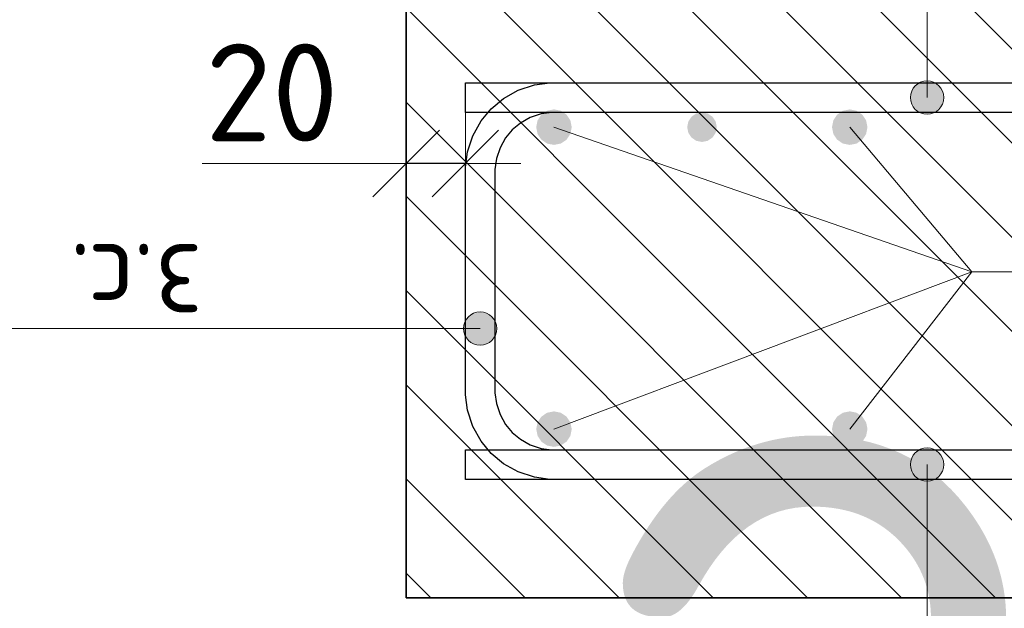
# Model space of a CAD drawing. Header units: metres. Extents: x -38 to 107, y -15 to 21.
# Tile 168 of 254: x 72.037 to 72.37, y 7.338 to 7.537. Entities that reach past the tile are written whole.
import ezdxf

# ---------------------------------------------------------------- set-up
doc = ezdxf.new("R2010")
doc.units = ezdxf.units.M
doc.header["$PDMODE"] = 65
for name, color, linetype, lineweight in [('XR$3$Арм. стержнями верхней зоны', 180, 'Continuous', 35), ('XR$3$Арм. стержнями нижней зоны', 180, 'Continuous', 35), ('XR$3$Арм.стержн. Арматура края', 96, 'Continuous', 35), ('XR$3$Арм.стержн. Доп. арматура', 180, 'Continuous', 35), ('XR$3$Размерная линия_ общее', 7, 'Continuous', 13), ('XR$4$Арм. стержнями верхней зоны', 180, 'Continuous', 35), ('XR$4$Арм. стержнями нижней зоны', 180, 'Continuous', 35), ('XR$4$Арм.стержн. Арматура края', 96, 'Continuous', 35), ('XR$4$Арм.стержн. Доп. арматура', 180, 'Continuous', 35), ('XR$4$Размерная линия_ общее', 7, 'Continuous', 13), ('XR$5$Текст_ примечание', 7, 'Continuous', 13), ('XR$6$Арм. стержнями верхней зоны', 180, 'Continuous', 35), ('XR$6$Арм. стержнями нижней зоны', 180, 'Continuous', 35), ('XR$6$Арм.стержн. Арматура края', 96, 'Continuous', 35), ('XR$6$Арм.стержн. Доп. арматура', 180, 'Continuous', 35), ('XR$6$Размерная линия_ общее', 7, 'Continuous', 13)]:
    doc.layers.add(name, color=color, linetype=linetype, lineweight=lineweight)
doc.styles.add('ISOCPEUR', font='txt')
doc.dimstyles.new('DIMSTYLE_11', dxfattribs={"dimtxt": 0.033, "dimasz": 0.0375, "dimexe": 0, "dimexo": 0, "dimgap": 0.0165, "dimtad": 2, "dimdec": 0, "dimlfac": 1000, "dimrnd": 1, "dimzin": 12, "dimdsep": 46, "dimtxsty": 'ISOCPEUR', "dimblk1": 'ALL_ML_STRICH', "dimblk2": 'ALL_ML_STRICH', "dimsah": 1, "dimcen": 0, "dimclrd": 7, "dimclre": 256, "dimclrt": 7, "dimadec": 0, "dimazin": 0, "dimtfac": 1, "dimtdec": 0, "dimtix": 1, "dimtmove": 2, "dimatfit": 3, "dimfxl": 0, "dimtvp": 1.2, "dimtzin": 0, "dimlwd": 0, "dimlwe": -3, "dimarcsym": 0})
pattern_1 = [(135, (0, 0), (-0.031819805, -0.031819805), [0.4, -0.05, 0, -0.05]), (135, (-0.01591, -0.01591), (-0.031819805, -0.031819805), [0.8, -0.1, 0.1, -0.1])]

# ---------------------------------------------------------------- blocks, each defined once
blk = doc.blocks.new('ALL_ML_STRICH')
at = {"color": 0, "linetype": 'ByBlock', "lineweight": -2}
for p, q in [((0, -0.5), (0, 0.5)), ((-0.3, -0.3), (0.3, 0.3)), ((-1, 0), (0.5, 0))]:
    blk.add_line(p, q, dxfattribs=at)
blk = doc.blocks.new('*D139')
at = {"layer": 'DEFPOINTS', "color": 7, "linetype": 'Continuous', "lineweight": 13, "transparency": 33554687}
for p in [(72.1875, 7.48857), (72.1875, 7.45358), (72.1675, 7.44858)]:
    blk.add_point(p, dxfattribs=at)
at = {"layer": 'XR$3$Размерная линия_ общее', "color": 253, "linetype": 'Continuous', "lineweight": -2, "true_color": 0xa0a0a0, "transparency": 33554687}
for p, q in [((72.1675, 7.46858), (72.1675, 7.48857)), ((72.1875, 7.47358), (72.1875, 7.48857))]:
    blk.add_line(p, q, dxfattribs=at)
at = {"layer": 'XR$3$Размерная линия_ общее', "color": 7, "linetype": 'Continuous', "lineweight": -2, "transparency": 33554687}
blk.add_line((72.1875, 7.48857), (72.1675, 7.48857), dxfattribs=at)
at = {"layer": 'XR$3$Размерная линия_ общее', "color": 7, "linetype": 'Continuous', "lineweight": 13, "transparency": 33554687, "xscale": 0.0375, "yscale": 0.0375, "zscale": 0.0375}
for p, rotation in [((72.1675, 7.48857), 180), ((72.1875, 7.48857), 360)]:
    blk.add_blockref('ALL_ML_STRICH', p, dxfattribs=dict(at, rotation=rotation))
at = {"layer": 'XR$3$Размерная линия_ общее', "color": 7, "linetype": 'Continuous', "lineweight": 13, "transparency": 33554687, "insert": (72.12208, 7.51257), "char_height": 0.033, "width": 0.066, "attachment_point": 5, "style": 'ISOCPEUR'}
blk.add_mtext('\\A1;{20}', dxfattribs=at)
at = {"layer": 'XR$3$Размерная линия_ общее', "color": 7, "linetype": 'Continuous', "lineweight": 13, "transparency": 33554687, "insert": (72.09879, 7.43451), "char_height": 0.027, "width": 0.00135, "attachment_point": 1, "rotation": 180, "line_spacing_factor": 0.60241, "style": 'ISOCPEUR'}
blk.add_mtext('з.с.', dxfattribs=at)
blk = doc.blocks.new('*D372')
at = {"layer": 'DEFPOINTS', "color": 7, "linetype": 'Continuous', "lineweight": 13, "transparency": 33554687}
for p in [(72.1875, 7.48857), (72.1875, 7.45358), (72.1675, 7.44858)]:
    blk.add_point(p, dxfattribs=at)
at = {"layer": 'XR$4$Размерная линия_ общее', "color": 253, "linetype": 'Continuous', "lineweight": -2, "true_color": 0xa0a0a0, "transparency": 33554687}
for p, q in [((72.1675, 7.46858), (72.1675, 7.48857)), ((72.1875, 7.47358), (72.1875, 7.48857))]:
    blk.add_line(p, q, dxfattribs=at)
at = {"layer": 'XR$4$Размерная линия_ общее', "color": 7, "linetype": 'Continuous', "lineweight": -2, "transparency": 33554687}
blk.add_line((72.1875, 7.48857), (72.1675, 7.48857), dxfattribs=at)
at = {"layer": 'XR$4$Размерная линия_ общее', "color": 7, "linetype": 'Continuous', "lineweight": 13, "transparency": 33554687, "xscale": 0.0375, "yscale": 0.0375, "zscale": 0.0375}
for p, rotation in [((72.1675, 7.48857), 180), ((72.1875, 7.48857), 360)]:
    blk.add_blockref('ALL_ML_STRICH', p, dxfattribs=dict(at, rotation=rotation))
at = {"layer": 'XR$4$Размерная линия_ общее', "color": 7, "linetype": 'Continuous', "lineweight": 13, "transparency": 33554687, "insert": (72.12208, 7.51257), "char_height": 0.033, "width": 0.066, "attachment_point": 5, "style": 'ISOCPEUR'}
blk.add_mtext('\\A1;{20}', dxfattribs=at)
at = {"layer": 'XR$4$Размерная линия_ общее', "color": 7, "linetype": 'Continuous', "lineweight": 13, "transparency": 33554687, "insert": (72.09879, 7.43451), "char_height": 0.027, "width": 0.00135, "attachment_point": 1, "rotation": 180, "line_spacing_factor": 0.60241, "style": 'ISOCPEUR'}
blk.add_mtext('з.с.', dxfattribs=at)
blk = doc.blocks.new('*D1021')
at = {"layer": 'DEFPOINTS', "color": 7, "linetype": 'Continuous', "lineweight": 13, "transparency": 33554687}
for p in [(72.1875, 7.48857), (72.1875, 7.45358), (72.1675, 7.44858)]:
    blk.add_point(p, dxfattribs=at)
at = {"layer": 'XR$6$Размерная линия_ общее', "color": 253, "linetype": 'Continuous', "lineweight": -2, "true_color": 0xa0a0a0, "transparency": 33554687}
for p, q in [((72.1675, 7.46858), (72.1675, 7.48857)), ((72.1875, 7.47358), (72.1875, 7.48857))]:
    blk.add_line(p, q, dxfattribs=at)
at = {"layer": 'XR$6$Размерная линия_ общее', "color": 7, "linetype": 'Continuous', "lineweight": -2, "transparency": 33554687}
blk.add_line((72.1875, 7.48857), (72.1675, 7.48857), dxfattribs=at)
at = {"layer": 'XR$6$Размерная линия_ общее', "color": 7, "linetype": 'Continuous', "lineweight": 13, "transparency": 33554687, "xscale": 0.0375, "yscale": 0.0375, "zscale": 0.0375}
for p, rotation in [((72.1675, 7.48857), 180), ((72.1875, 7.48857), 360)]:
    blk.add_blockref('ALL_ML_STRICH', p, dxfattribs=dict(at, rotation=rotation))
at = {"layer": 'XR$6$Размерная линия_ общее', "color": 7, "linetype": 'Continuous', "lineweight": 13, "transparency": 33554687, "insert": (72.12208, 7.51257), "char_height": 0.033, "width": 0.066, "attachment_point": 5, "style": 'ISOCPEUR'}
blk.add_mtext('\\A1;{20}', dxfattribs=at)
at = {"layer": 'XR$6$Размерная линия_ общее', "color": 7, "linetype": 'Continuous', "lineweight": 13, "transparency": 33554687, "insert": (72.09879, 7.43451), "char_height": 0.027, "width": 0.00135, "attachment_point": 1, "rotation": 180, "line_spacing_factor": 0.60241, "style": 'ISOCPEUR'}
blk.add_mtext('з.с.', dxfattribs=at)

msp = doc.modelspace()

# ---------------------------------------------------------------- hatches: boundary and pattern name
at = {"linetype": 'Continuous', "lineweight": 13, "transparency": 33554687}
h = msp.add_hatch(dxfattribs=at)
h.set_pattern_fill('__________540', scale=0.015, style=0, pattern_type=2)
h.set_pattern_definition(pattern_1)
h.paths.add_polyline_path([(72.1675, 7.54188), (72.1675, 7.34188), (72.75595, 7.34188), (72.75595, 7.54188)], flags=0)
h = msp.add_hatch(dxfattribs=at)
h.set_pattern_fill('__________540', scale=0.015, style=0, pattern_type=2)
h.set_pattern_definition(pattern_1)
h.paths.add_polyline_path([(72.1675, 7.54188), (72.1675, 7.34188), (72.75595, 7.34188), (72.75595, 7.54188)], flags=0)
h = msp.add_hatch(dxfattribs=at)
h.set_pattern_fill('__________540', scale=0.015, style=0, pattern_type=2)
h.set_pattern_definition(pattern_1)
h.paths.add_polyline_path([(72.1675, 7.54188), (72.1675, 7.34188), (72.75595, 7.34188), (72.75595, 7.54188)], flags=0)
at = {"layer": 'XR$3$Арм. стержнями верхней зоны', "linetype": 'Continuous', "lineweight": 13, "transparency": 33554687}
for points in [[(72.34843, 7.51369), (72.33876, 7.51369), (72.33797, 7.51088)], [(72.34843, 7.51369), (72.33797, 7.51088), (72.34922, 7.51088)], [(72.34641, 7.51571), (72.34078, 7.51571), (72.33876, 7.51369)], [(72.34641, 7.51571), (72.33876, 7.51369), (72.34843, 7.51369)], [(72.34078, 7.51571), (72.34641, 7.51571), (72.3436, 7.5165)], [(72.34922, 7.51088), (72.33797, 7.51088), (72.33876, 7.50806)], [(72.34922, 7.51088), (72.33876, 7.50806), (72.34843, 7.50806)], [(72.34843, 7.50806), (72.33876, 7.50806), (72.34078, 7.50604)], [(72.34843, 7.50806), (72.34078, 7.50604), (72.34641, 7.50604)], [(72.34641, 7.50604), (72.34078, 7.50604), (72.3436, 7.50525)]]:
    msp.add_hatch(color=7, dxfattribs=at).paths.add_polyline_path(points)
at = {"layer": 'XR$3$Арм. стержнями верхней зоны', "linetype": 'Continuous', "lineweight": 50, "transparency": 33554687}
msp.add_hatch(color=4, dxfattribs=at).paths.add_polyline_path([(72.27251, 7.50088), (72.27212, 7.50279), (72.27104, 7.50441), (72.26942, 7.5055), (72.26751, 7.50588), (72.26559, 7.5055), (72.26397, 7.50441), (72.26289, 7.50279), (72.26251, 7.50088), (72.26289, 7.49896), (72.26397, 7.49734), (72.26559, 7.49626), (72.26751, 7.49588), (72.26942, 7.49626), (72.27104, 7.49734), (72.27212, 7.49896)])
at = {"layer": 'XR$3$Арм. стержнями нижней зоны', "linetype": 'Continuous', "lineweight": 13, "transparency": 33554687}
for points in [[(72.33876, 7.38969), (72.34843, 7.38969), (72.34641, 7.39171)], [(72.33876, 7.38969), (72.34641, 7.39171), (72.34078, 7.39171)], [(72.34078, 7.39171), (72.34641, 7.39171), (72.3436, 7.3925)], [(72.33797, 7.38688), (72.34922, 7.38688), (72.34843, 7.38969)], [(72.33797, 7.38688), (72.34843, 7.38969), (72.33876, 7.38969)], [(72.33876, 7.38406), (72.34922, 7.38688), (72.33797, 7.38688)], [(72.33876, 7.38406), (72.34843, 7.38406), (72.34922, 7.38688)], [(72.34078, 7.38204), (72.34843, 7.38406), (72.33876, 7.38406)], [(72.34078, 7.38204), (72.34641, 7.38204), (72.34843, 7.38406)], [(72.34641, 7.38204), (72.34078, 7.38204), (72.3436, 7.38125)]]:
    msp.add_hatch(color=7, dxfattribs=at).paths.add_polyline_path(points)
at = {"layer": 'XR$3$Арм. стержнями нижней зоны', "linetype": 'Continuous', "lineweight": 50, "transparency": 33554687}
msp.add_hatch(color=4, dxfattribs=at).paths.add_polyline_path([(72.27251, 7.37688), (72.27212, 7.37879), (72.27104, 7.38041), (72.26942, 7.3815), (72.26751, 7.38188), (72.26559, 7.3815), (72.26397, 7.38041), (72.26289, 7.37879), (72.26251, 7.37688), (72.26289, 7.37496), (72.26397, 7.37334), (72.26559, 7.37226), (72.26751, 7.37188), (72.26942, 7.37226), (72.27104, 7.37334), (72.27212, 7.37496)])
at = {"layer": 'XR$3$Арм.стержн. Арматура края', "linetype": 'Continuous', "lineweight": 13, "transparency": 33554687}
for points in [[(72.18767, 7.43565), (72.18969, 7.428), (72.18969, 7.43768)], [(72.18969, 7.43768), (72.1925, 7.42722), (72.1925, 7.43847)], [(72.18969, 7.43768), (72.18969, 7.428), (72.1925, 7.42722)], [(72.1925, 7.43847), (72.1925, 7.42722), (72.19532, 7.428)], [(72.1925, 7.43847), (72.19532, 7.428), (72.19532, 7.43768)], [(72.19532, 7.43768), (72.19532, 7.428), (72.19734, 7.43003)], [(72.19532, 7.43768), (72.19734, 7.43003), (72.19734, 7.43565)], [(72.18767, 7.43003), (72.18767, 7.43565), (72.18688, 7.43284)], [(72.18767, 7.43565), (72.18767, 7.43003), (72.18969, 7.428)], [(72.19734, 7.43565), (72.19734, 7.43003), (72.19813, 7.43284)]]:
    msp.add_hatch(color=7, dxfattribs=at).paths.add_polyline_path(points)
at = {"layer": 'XR$3$Арм.стержн. Доп. арматура', "linetype": 'Continuous', "lineweight": 50, "transparency": 33554687}
for points in [[(72.22346, 7.50088), (72.223, 7.50317), (72.2217, 7.50512), (72.21976, 7.50642), (72.21746, 7.50688), (72.21516, 7.50642), (72.21322, 7.50512), (72.21192, 7.50317), (72.21146, 7.50088), (72.21192, 7.49858), (72.21322, 7.49663), (72.21516, 7.49533), (72.21746, 7.49488), (72.21976, 7.49533), (72.2217, 7.49663), (72.223, 7.49858)], [(72.32346, 7.50088), (72.323, 7.50317), (72.3217, 7.50512), (72.31976, 7.50642), (72.31746, 7.50688), (72.31516, 7.50642), (72.31322, 7.50512), (72.31192, 7.50317), (72.31146, 7.50088), (72.31192, 7.49858), (72.31322, 7.49663), (72.31516, 7.49533), (72.31746, 7.49488), (72.31976, 7.49533), (72.3217, 7.49663), (72.323, 7.49858)], [(72.22346, 7.39888), (72.223, 7.40117), (72.2217, 7.40312), (72.21976, 7.40442), (72.21746, 7.40488), (72.21516, 7.40442), (72.21322, 7.40312), (72.21192, 7.40117), (72.21146, 7.39888), (72.21192, 7.39658), (72.21322, 7.39463), (72.21516, 7.39333), (72.21746, 7.39288), (72.21976, 7.39333), (72.2217, 7.39463), (72.223, 7.39658)], [(72.32346, 7.39888), (72.323, 7.40117), (72.3217, 7.40312), (72.31976, 7.40442), (72.31746, 7.40488), (72.31516, 7.40442), (72.31322, 7.40312), (72.31192, 7.40117), (72.31146, 7.39888), (72.31192, 7.39658), (72.31322, 7.39463), (72.31516, 7.39333), (72.31746, 7.39288), (72.31976, 7.39333), (72.3217, 7.39463), (72.323, 7.39658)]]:
    msp.add_hatch(color=34, dxfattribs=at).paths.add_polyline_path(points)
at = {"layer": 'XR$4$Арм. стержнями верхней зоны', "linetype": 'Continuous', "lineweight": 13, "transparency": 33554687}
for points in [[(72.34843, 7.51369), (72.33876, 7.51369), (72.33797, 7.51088)], [(72.34843, 7.51369), (72.33797, 7.51088), (72.34922, 7.51088)], [(72.34641, 7.51571), (72.34078, 7.51571), (72.33876, 7.51369)], [(72.34641, 7.51571), (72.33876, 7.51369), (72.34843, 7.51369)], [(72.34078, 7.51571), (72.34641, 7.51571), (72.3436, 7.5165)], [(72.34922, 7.51088), (72.33797, 7.51088), (72.33876, 7.50806)], [(72.34922, 7.51088), (72.33876, 7.50806), (72.34843, 7.50806)], [(72.34843, 7.50806), (72.33876, 7.50806), (72.34078, 7.50604)], [(72.34843, 7.50806), (72.34078, 7.50604), (72.34641, 7.50604)], [(72.34641, 7.50604), (72.34078, 7.50604), (72.3436, 7.50525)]]:
    msp.add_hatch(color=7, dxfattribs=at).paths.add_polyline_path(points)
at = {"layer": 'XR$4$Арм. стержнями верхней зоны', "linetype": 'Continuous', "lineweight": 50, "transparency": 33554687}
msp.add_hatch(color=4, dxfattribs=at).paths.add_polyline_path([(72.27251, 7.50088), (72.27212, 7.50279), (72.27104, 7.50441), (72.26942, 7.5055), (72.26751, 7.50588), (72.26559, 7.5055), (72.26397, 7.50441), (72.26289, 7.50279), (72.26251, 7.50088), (72.26289, 7.49896), (72.26397, 7.49734), (72.26559, 7.49626), (72.26751, 7.49588), (72.26942, 7.49626), (72.27104, 7.49734), (72.27212, 7.49896)])
at = {"layer": 'XR$4$Арм. стержнями нижней зоны', "linetype": 'Continuous', "lineweight": 13, "transparency": 33554687}
for points in [[(72.33876, 7.38969), (72.34843, 7.38969), (72.34641, 7.39171)], [(72.33876, 7.38969), (72.34641, 7.39171), (72.34078, 7.39171)], [(72.34078, 7.39171), (72.34641, 7.39171), (72.3436, 7.3925)], [(72.33797, 7.38688), (72.34922, 7.38688), (72.34843, 7.38969)], [(72.33797, 7.38688), (72.34843, 7.38969), (72.33876, 7.38969)], [(72.33876, 7.38406), (72.34922, 7.38688), (72.33797, 7.38688)], [(72.33876, 7.38406), (72.34843, 7.38406), (72.34922, 7.38688)], [(72.34078, 7.38204), (72.34843, 7.38406), (72.33876, 7.38406)], [(72.34078, 7.38204), (72.34641, 7.38204), (72.34843, 7.38406)], [(72.34641, 7.38204), (72.34078, 7.38204), (72.3436, 7.38125)]]:
    msp.add_hatch(color=7, dxfattribs=at).paths.add_polyline_path(points)
at = {"layer": 'XR$4$Арм. стержнями нижней зоны', "linetype": 'Continuous', "lineweight": 50, "transparency": 33554687}
msp.add_hatch(color=4, dxfattribs=at).paths.add_polyline_path([(72.27251, 7.37688), (72.27212, 7.37879), (72.27104, 7.38041), (72.26942, 7.3815), (72.26751, 7.38188), (72.26559, 7.3815), (72.26397, 7.38041), (72.26289, 7.37879), (72.26251, 7.37688), (72.26289, 7.37496), (72.26397, 7.37334), (72.26559, 7.37226), (72.26751, 7.37188), (72.26942, 7.37226), (72.27104, 7.37334), (72.27212, 7.37496)])
at = {"layer": 'XR$4$Арм.стержн. Арматура края', "linetype": 'Continuous', "lineweight": 13, "transparency": 33554687}
for points in [[(72.18767, 7.43565), (72.18969, 7.428), (72.18969, 7.43768)], [(72.18969, 7.43768), (72.1925, 7.42722), (72.1925, 7.43847)], [(72.18969, 7.43768), (72.18969, 7.428), (72.1925, 7.42722)], [(72.1925, 7.43847), (72.1925, 7.42722), (72.19532, 7.428)], [(72.1925, 7.43847), (72.19532, 7.428), (72.19532, 7.43768)], [(72.19532, 7.43768), (72.19532, 7.428), (72.19734, 7.43003)], [(72.19532, 7.43768), (72.19734, 7.43003), (72.19734, 7.43565)], [(72.18767, 7.43003), (72.18767, 7.43565), (72.18688, 7.43284)], [(72.18767, 7.43565), (72.18767, 7.43003), (72.18969, 7.428)], [(72.19734, 7.43565), (72.19734, 7.43003), (72.19813, 7.43284)]]:
    msp.add_hatch(color=7, dxfattribs=at).paths.add_polyline_path(points)
at = {"layer": 'XR$4$Арм.стержн. Доп. арматура', "linetype": 'Continuous', "lineweight": 50, "transparency": 33554687}
for points in [[(72.22346, 7.50088), (72.223, 7.50317), (72.2217, 7.50512), (72.21976, 7.50642), (72.21746, 7.50688), (72.21516, 7.50642), (72.21322, 7.50512), (72.21192, 7.50317), (72.21146, 7.50088), (72.21192, 7.49858), (72.21322, 7.49663), (72.21516, 7.49533), (72.21746, 7.49488), (72.21976, 7.49533), (72.2217, 7.49663), (72.223, 7.49858)], [(72.32346, 7.50088), (72.323, 7.50317), (72.3217, 7.50512), (72.31976, 7.50642), (72.31746, 7.50688), (72.31516, 7.50642), (72.31322, 7.50512), (72.31192, 7.50317), (72.31146, 7.50088), (72.31192, 7.49858), (72.31322, 7.49663), (72.31516, 7.49533), (72.31746, 7.49488), (72.31976, 7.49533), (72.3217, 7.49663), (72.323, 7.49858)], [(72.22346, 7.39888), (72.223, 7.40117), (72.2217, 7.40312), (72.21976, 7.40442), (72.21746, 7.40488), (72.21516, 7.40442), (72.21322, 7.40312), (72.21192, 7.40117), (72.21146, 7.39888), (72.21192, 7.39658), (72.21322, 7.39463), (72.21516, 7.39333), (72.21746, 7.39288), (72.21976, 7.39333), (72.2217, 7.39463), (72.223, 7.39658)], [(72.32346, 7.39888), (72.323, 7.40117), (72.3217, 7.40312), (72.31976, 7.40442), (72.31746, 7.40488), (72.31516, 7.40442), (72.31322, 7.40312), (72.31192, 7.40117), (72.31146, 7.39888), (72.31192, 7.39658), (72.31322, 7.39463), (72.31516, 7.39333), (72.31746, 7.39288), (72.31976, 7.39333), (72.3217, 7.39463), (72.323, 7.39658)]]:
    msp.add_hatch(color=34, dxfattribs=at).paths.add_polyline_path(points)
at = {"layer": 'XR$6$Арм. стержнями верхней зоны', "linetype": 'Continuous', "lineweight": 13, "transparency": 33554687}
for points in [[(72.34843, 7.51369), (72.33876, 7.51369), (72.33797, 7.51088)], [(72.34843, 7.51369), (72.33797, 7.51088), (72.34922, 7.51088)], [(72.34641, 7.51571), (72.34078, 7.51571), (72.33876, 7.51369)], [(72.34641, 7.51571), (72.33876, 7.51369), (72.34843, 7.51369)], [(72.34078, 7.51571), (72.34641, 7.51571), (72.3436, 7.5165)], [(72.34922, 7.51088), (72.33797, 7.51088), (72.33876, 7.50806)], [(72.34922, 7.51088), (72.33876, 7.50806), (72.34843, 7.50806)], [(72.34843, 7.50806), (72.33876, 7.50806), (72.34078, 7.50604)], [(72.34843, 7.50806), (72.34078, 7.50604), (72.34641, 7.50604)], [(72.34641, 7.50604), (72.34078, 7.50604), (72.3436, 7.50525)]]:
    msp.add_hatch(color=7, dxfattribs=at).paths.add_polyline_path(points)
at = {"layer": 'XR$6$Арм. стержнями верхней зоны', "linetype": 'Continuous', "lineweight": 50, "transparency": 33554687}
msp.add_hatch(color=4, dxfattribs=at).paths.add_polyline_path([(72.27251, 7.50088), (72.27212, 7.50279), (72.27104, 7.50441), (72.26942, 7.5055), (72.26751, 7.50588), (72.26559, 7.5055), (72.26397, 7.50441), (72.26289, 7.50279), (72.26251, 7.50088), (72.26289, 7.49896), (72.26397, 7.49734), (72.26559, 7.49626), (72.26751, 7.49588), (72.26942, 7.49626), (72.27104, 7.49734), (72.27212, 7.49896)])
at = {"layer": 'XR$6$Арм. стержнями нижней зоны', "linetype": 'Continuous', "lineweight": 13, "transparency": 33554687}
for points in [[(72.33876, 7.38969), (72.34843, 7.38969), (72.34641, 7.39171)], [(72.33876, 7.38969), (72.34641, 7.39171), (72.34078, 7.39171)], [(72.34078, 7.39171), (72.34641, 7.39171), (72.3436, 7.3925)], [(72.33797, 7.38688), (72.34922, 7.38688), (72.34843, 7.38969)], [(72.33797, 7.38688), (72.34843, 7.38969), (72.33876, 7.38969)], [(72.33876, 7.38406), (72.34922, 7.38688), (72.33797, 7.38688)], [(72.33876, 7.38406), (72.34843, 7.38406), (72.34922, 7.38688)], [(72.34078, 7.38204), (72.34843, 7.38406), (72.33876, 7.38406)], [(72.34078, 7.38204), (72.34641, 7.38204), (72.34843, 7.38406)], [(72.34641, 7.38204), (72.34078, 7.38204), (72.3436, 7.38125)]]:
    msp.add_hatch(color=7, dxfattribs=at).paths.add_polyline_path(points)
at = {"layer": 'XR$6$Арм. стержнями нижней зоны', "linetype": 'Continuous', "lineweight": 50, "transparency": 33554687}
msp.add_hatch(color=4, dxfattribs=at).paths.add_polyline_path([(72.27251, 7.37688), (72.27212, 7.37879), (72.27104, 7.38041), (72.26942, 7.3815), (72.26751, 7.38188), (72.26559, 7.3815), (72.26397, 7.38041), (72.26289, 7.37879), (72.26251, 7.37688), (72.26289, 7.37496), (72.26397, 7.37334), (72.26559, 7.37226), (72.26751, 7.37188), (72.26942, 7.37226), (72.27104, 7.37334), (72.27212, 7.37496)])
at = {"layer": 'XR$6$Арм.стержн. Арматура края', "linetype": 'Continuous', "lineweight": 13, "transparency": 33554687}
for points in [[(72.18767, 7.43565), (72.18969, 7.428), (72.18969, 7.43768)], [(72.18969, 7.43768), (72.1925, 7.42722), (72.1925, 7.43847)], [(72.18969, 7.43768), (72.18969, 7.428), (72.1925, 7.42722)], [(72.1925, 7.43847), (72.1925, 7.42722), (72.19532, 7.428)], [(72.1925, 7.43847), (72.19532, 7.428), (72.19532, 7.43768)], [(72.19532, 7.43768), (72.19532, 7.428), (72.19734, 7.43003)], [(72.19532, 7.43768), (72.19734, 7.43003), (72.19734, 7.43565)], [(72.18767, 7.43003), (72.18767, 7.43565), (72.18688, 7.43284)], [(72.18767, 7.43565), (72.18767, 7.43003), (72.18969, 7.428)], [(72.19734, 7.43565), (72.19734, 7.43003), (72.19813, 7.43284)]]:
    msp.add_hatch(color=7, dxfattribs=at).paths.add_polyline_path(points)
at = {"layer": 'XR$6$Арм.стержн. Доп. арматура', "linetype": 'Continuous', "lineweight": 50, "transparency": 33554687}
for points in [[(72.22346, 7.50088), (72.223, 7.50317), (72.2217, 7.50512), (72.21976, 7.50642), (72.21746, 7.50688), (72.21516, 7.50642), (72.21322, 7.50512), (72.21192, 7.50317), (72.21146, 7.50088), (72.21192, 7.49858), (72.21322, 7.49663), (72.21516, 7.49533), (72.21746, 7.49488), (72.21976, 7.49533), (72.2217, 7.49663), (72.223, 7.49858)], [(72.32346, 7.50088), (72.323, 7.50317), (72.3217, 7.50512), (72.31976, 7.50642), (72.31746, 7.50688), (72.31516, 7.50642), (72.31322, 7.50512), (72.31192, 7.50317), (72.31146, 7.50088), (72.31192, 7.49858), (72.31322, 7.49663), (72.31516, 7.49533), (72.31746, 7.49488), (72.31976, 7.49533), (72.3217, 7.49663), (72.323, 7.49858)], [(72.22346, 7.39888), (72.223, 7.40117), (72.2217, 7.40312), (72.21976, 7.40442), (72.21746, 7.40488), (72.21516, 7.40442), (72.21322, 7.40312), (72.21192, 7.40117), (72.21146, 7.39888), (72.21192, 7.39658), (72.21322, 7.39463), (72.21516, 7.39333), (72.21746, 7.39288), (72.21976, 7.39333), (72.2217, 7.39463), (72.223, 7.39658)], [(72.32346, 7.39888), (72.323, 7.40117), (72.3217, 7.40312), (72.31976, 7.40442), (72.31746, 7.40488), (72.31516, 7.40442), (72.31322, 7.40312), (72.31192, 7.40117), (72.31146, 7.39888), (72.31192, 7.39658), (72.31322, 7.39463), (72.31516, 7.39333), (72.31746, 7.39288), (72.31976, 7.39333), (72.3217, 7.39463), (72.323, 7.39658)]]:
    msp.add_hatch(color=34, dxfattribs=at).paths.add_polyline_path(points)

# ---------------------------------------------------------------- linework, layer by layer
at = {"color": 7, "linetype": 'Continuous', "lineweight": 35, "transparency": 33554687}
for p, q in [((72.1675, 7.54188), (72.1675, 7.34188)), ((72.1675, 7.54188), (72.1675, 7.34188)), ((72.1675, 7.54188), (72.1675, 7.34188)), ((72.1675, 7.34188), (72.75595, 7.34188)), ((72.1675, 7.34188), (72.75595, 7.34188)), ((72.1675, 7.34188), (72.75595, 7.34188))]:
    msp.add_line(p, q, dxfattribs=at)
at = {"color": 7, "linetype": 'Continuous', "lineweight": 13, "transparency": 33554687}
msp.add_line((72.1675, 7.48857), (72.0985, 7.48857), dxfattribs=at)
msp.add_line((72.1675, 7.48857), (72.0985, 7.48857), dxfattribs=at)
msp.add_line((72.1675, 7.48857), (72.0985, 7.48857), dxfattribs=at)
at = {"layer": 'XR$3$Арм. стержнями верхней зоны', "color": 7, "linetype": 'Continuous', "lineweight": 13, "transparency": 33554687}
for p, q in [((72.3436, 7.6713), (72.3436, 7.51088)), ((72.3436, 7.5165), (72.3436, 7.5165)), ((72.33797, 7.51088), (72.33797, 7.51088)), ((72.34922, 7.51088), (72.34922, 7.51088)), ((72.3436, 7.50525), (72.3436, 7.50525))]:
    msp.add_line(p, q, dxfattribs=at)
at = {"layer": 'XR$3$Арм. стержнями верхней зоны', "color": 4, "linetype": 'Continuous', "lineweight": 25, "transparency": 33554687}
msp.add_lwpolyline([(72.76095, 7.50588), (72.1875, 7.50588), (72.1875, 7.51588), (72.76095, 7.51588), (72.76095, 7.50588)], dxfattribs=at)
at = {"layer": 'XR$3$Арм. стержнями верхней зоны', "color": 7, "linetype": 'Continuous', "lineweight": 13, "transparency": 33554687}
msp.add_circle((72.3436, 7.51088), 0.00563, dxfattribs=at)
at = {"layer": 'XR$3$Арм. стержнями нижней зоны', "color": 7, "linetype": 'Continuous', "lineweight": 13, "transparency": 33554687}
for p, q in [((72.3436, 7.3925), (72.3436, 7.3925)), ((72.33797, 7.38688), (72.33797, 7.38688)), ((72.3436, 7.23758), (72.3436, 7.38688)), ((72.34922, 7.38688), (72.34922, 7.38688)), ((72.3436, 7.38125), (72.3436, 7.38125))]:
    msp.add_line(p, q, dxfattribs=at)
at = {"layer": 'XR$3$Арм. стержнями нижней зоны', "color": 4, "linetype": 'Continuous', "lineweight": 25, "transparency": 33554687}
msp.add_lwpolyline([(72.76095, 7.38188), (72.1875, 7.38188), (72.1875, 7.39188), (72.76095, 7.39188), (72.76095, 7.38188)], dxfattribs=at)
at = {"layer": 'XR$3$Арм. стержнями нижней зоны', "color": 7, "linetype": 'Continuous', "lineweight": 13, "transparency": 33554687}
msp.add_circle((72.3436, 7.38688), 0.00563, dxfattribs=at)
at = {"layer": 'XR$3$Арм.стержн. Арматура края', "color": 7, "linetype": 'Continuous', "lineweight": 13, "transparency": 33554687}
for p, q in [((72.1925, 7.43847), (72.1925, 7.43847)), ((71.77746, 7.43284), (72.08746, 7.43284)), ((72.08746, 7.43284), (72.1925, 7.43284)), ((72.18688, 7.43284), (72.18688, 7.43284)), ((72.19813, 7.43284), (72.19813, 7.43284)), ((72.1925, 7.42722), (72.1925, 7.42722))]:
    msp.add_line(p, q, dxfattribs=at)
at = {"layer": 'XR$3$Арм.стержн. Арматура края', "color": 4, "linetype": 'Continuous', "lineweight": 25, "transparency": 33554687}
for points in [[(72.6875, 7.38188), (72.21607, 7.38188), (72.21085, 7.3826), (72.20541, 7.3844), (72.20041, 7.3872), (72.19628, 7.39065), (72.19283, 7.39478), (72.19002, 7.39979), (72.18823, 7.40523), (72.1875, 7.41044), (72.1875, 7.48731), (72.18823, 7.49253), (72.19002, 7.49797), (72.19283, 7.50298), (72.19628, 7.5071), (72.20041, 7.51055), (72.20541, 7.51336), (72.21085, 7.51515), (72.21607, 7.51588), (72.6875, 7.51588)], [(72.6875, 7.50588), (72.21676, 7.50588), (72.21313, 7.50537), (72.20946, 7.50416), (72.2061, 7.50228), (72.20338, 7.50001), (72.2011, 7.49728), (72.19922, 7.49392), (72.19801, 7.49026), (72.1975, 7.48662), (72.1975, 7.41113), (72.19801, 7.4075), (72.19922, 7.40383), (72.2011, 7.40048), (72.20338, 7.39775), (72.2061, 7.39547), (72.20946, 7.39359), (72.21313, 7.39238), (72.21676, 7.39188), (72.6875, 7.39188)]]:
    msp.add_lwpolyline(points, dxfattribs=at)
at = {"layer": 'XR$3$Арм.стержн. Арматура края', "color": 7, "linetype": 'Continuous', "lineweight": 13, "transparency": 33554687}
msp.add_circle((72.1925, 7.43284), 0.00563, dxfattribs=at)
at = {"layer": 'XR$3$Арм.стержн. Доп. арматура', "color": 7, "linetype": 'Continuous', "lineweight": 13, "transparency": 33554687}
for q in [(72.21746, 7.50088), (72.31746, 7.50088), (72.21746, 7.39888), (72.31746, 7.39888), (72.58472, 7.45204)]:
    msp.add_line((72.35872, 7.45204), q, dxfattribs=at)
at = {"layer": 'XR$4$Арм. стержнями верхней зоны', "color": 7, "linetype": 'Continuous', "lineweight": 13, "transparency": 33554687}
for p, q in [((72.3436, 7.6713), (72.3436, 7.51088)), ((72.3436, 7.5165), (72.3436, 7.5165)), ((72.33797, 7.51088), (72.33797, 7.51088)), ((72.34922, 7.51088), (72.34922, 7.51088)), ((72.3436, 7.50525), (72.3436, 7.50525))]:
    msp.add_line(p, q, dxfattribs=at)
at = {"layer": 'XR$4$Арм. стержнями верхней зоны', "color": 4, "linetype": 'Continuous', "lineweight": 25, "transparency": 33554687}
msp.add_lwpolyline([(72.76095, 7.50588), (72.1875, 7.50588), (72.1875, 7.51588), (72.76095, 7.51588), (72.76095, 7.50588)], dxfattribs=at)
at = {"layer": 'XR$4$Арм. стержнями верхней зоны', "color": 7, "linetype": 'Continuous', "lineweight": 13, "transparency": 33554687}
msp.add_circle((72.3436, 7.51088), 0.00563, dxfattribs=at)
at = {"layer": 'XR$4$Арм. стержнями нижней зоны', "color": 7, "linetype": 'Continuous', "lineweight": 13, "transparency": 33554687}
for p, q in [((72.3436, 7.3925), (72.3436, 7.3925)), ((72.33797, 7.38688), (72.33797, 7.38688)), ((72.3436, 7.23758), (72.3436, 7.38688)), ((72.34922, 7.38688), (72.34922, 7.38688)), ((72.3436, 7.38125), (72.3436, 7.38125))]:
    msp.add_line(p, q, dxfattribs=at)
at = {"layer": 'XR$4$Арм. стержнями нижней зоны', "color": 4, "linetype": 'Continuous', "lineweight": 25, "transparency": 33554687}
msp.add_lwpolyline([(72.76095, 7.38188), (72.1875, 7.38188), (72.1875, 7.39188), (72.76095, 7.39188), (72.76095, 7.38188)], dxfattribs=at)
at = {"layer": 'XR$4$Арм. стержнями нижней зоны', "color": 7, "linetype": 'Continuous', "lineweight": 13, "transparency": 33554687}
msp.add_circle((72.3436, 7.38688), 0.00563, dxfattribs=at)
at = {"layer": 'XR$4$Арм.стержн. Арматура края', "color": 7, "linetype": 'Continuous', "lineweight": 13, "transparency": 33554687}
for p, q in [((72.1925, 7.43847), (72.1925, 7.43847)), ((71.77746, 7.43284), (72.08746, 7.43284)), ((72.08746, 7.43284), (72.1925, 7.43284)), ((72.18688, 7.43284), (72.18688, 7.43284)), ((72.19813, 7.43284), (72.19813, 7.43284)), ((72.1925, 7.42722), (72.1925, 7.42722))]:
    msp.add_line(p, q, dxfattribs=at)
at = {"layer": 'XR$4$Арм.стержн. Арматура края', "color": 4, "linetype": 'Continuous', "lineweight": 25, "transparency": 33554687}
for points in [[(72.6875, 7.38188), (72.21607, 7.38188), (72.21085, 7.3826), (72.20541, 7.3844), (72.20041, 7.3872), (72.19628, 7.39065), (72.19283, 7.39478), (72.19002, 7.39979), (72.18823, 7.40523), (72.1875, 7.41044), (72.1875, 7.48731), (72.18823, 7.49253), (72.19002, 7.49797), (72.19283, 7.50298), (72.19628, 7.5071), (72.20041, 7.51055), (72.20541, 7.51336), (72.21085, 7.51515), (72.21607, 7.51588), (72.6875, 7.51588)], [(72.6875, 7.50588), (72.21676, 7.50588), (72.21313, 7.50537), (72.20946, 7.50416), (72.2061, 7.50228), (72.20338, 7.50001), (72.2011, 7.49728), (72.19922, 7.49392), (72.19801, 7.49026), (72.1975, 7.48662), (72.1975, 7.41113), (72.19801, 7.4075), (72.19922, 7.40383), (72.2011, 7.40048), (72.20338, 7.39775), (72.2061, 7.39547), (72.20946, 7.39359), (72.21313, 7.39238), (72.21676, 7.39188), (72.6875, 7.39188)]]:
    msp.add_lwpolyline(points, dxfattribs=at)
at = {"layer": 'XR$4$Арм.стержн. Арматура края', "color": 7, "linetype": 'Continuous', "lineweight": 13, "transparency": 33554687}
msp.add_circle((72.1925, 7.43284), 0.00563, dxfattribs=at)
at = {"layer": 'XR$4$Арм.стержн. Доп. арматура', "color": 7, "linetype": 'Continuous', "lineweight": 13, "transparency": 33554687}
for q in [(72.21746, 7.50088), (72.31746, 7.50088), (72.21746, 7.39888), (72.31746, 7.39888), (72.58472, 7.45204)]:
    msp.add_line((72.35872, 7.45204), q, dxfattribs=at)
at = {"layer": 'XR$6$Арм. стержнями верхней зоны', "color": 7, "linetype": 'Continuous', "lineweight": 13, "transparency": 33554687}
for p, q in [((72.3436, 7.6713), (72.3436, 7.51088)), ((72.3436, 7.5165), (72.3436, 7.5165)), ((72.33797, 7.51088), (72.33797, 7.51088)), ((72.34922, 7.51088), (72.34922, 7.51088)), ((72.3436, 7.50525), (72.3436, 7.50525))]:
    msp.add_line(p, q, dxfattribs=at)
at = {"layer": 'XR$6$Арм. стержнями верхней зоны', "color": 4, "linetype": 'Continuous', "lineweight": 25, "transparency": 33554687}
msp.add_lwpolyline([(72.76095, 7.50588), (72.1875, 7.50588), (72.1875, 7.51588), (72.76095, 7.51588), (72.76095, 7.50588)], dxfattribs=at)
at = {"layer": 'XR$6$Арм. стержнями верхней зоны', "color": 7, "linetype": 'Continuous', "lineweight": 13, "transparency": 33554687}
msp.add_circle((72.3436, 7.51088), 0.00563, dxfattribs=at)
at = {"layer": 'XR$6$Арм. стержнями нижней зоны', "color": 7, "linetype": 'Continuous', "lineweight": 13, "transparency": 33554687}
for p, q in [((72.3436, 7.3925), (72.3436, 7.3925)), ((72.33797, 7.38688), (72.33797, 7.38688)), ((72.3436, 7.23758), (72.3436, 7.38688)), ((72.34922, 7.38688), (72.34922, 7.38688)), ((72.3436, 7.38125), (72.3436, 7.38125))]:
    msp.add_line(p, q, dxfattribs=at)
at = {"layer": 'XR$6$Арм. стержнями нижней зоны', "color": 4, "linetype": 'Continuous', "lineweight": 25, "transparency": 33554687}
msp.add_lwpolyline([(72.76095, 7.38188), (72.1875, 7.38188), (72.1875, 7.39188), (72.76095, 7.39188), (72.76095, 7.38188)], dxfattribs=at)
at = {"layer": 'XR$6$Арм. стержнями нижней зоны', "color": 7, "linetype": 'Continuous', "lineweight": 13, "transparency": 33554687}
msp.add_circle((72.3436, 7.38688), 0.00563, dxfattribs=at)
at = {"layer": 'XR$6$Арм.стержн. Арматура края', "color": 7, "linetype": 'Continuous', "lineweight": 13, "transparency": 33554687}
for p, q in [((72.1925, 7.43847), (72.1925, 7.43847)), ((71.77746, 7.43284), (72.08746, 7.43284)), ((72.08746, 7.43284), (72.1925, 7.43284)), ((72.18688, 7.43284), (72.18688, 7.43284)), ((72.19813, 7.43284), (72.19813, 7.43284)), ((72.1925, 7.42722), (72.1925, 7.42722))]:
    msp.add_line(p, q, dxfattribs=at)
at = {"layer": 'XR$6$Арм.стержн. Арматура края', "color": 4, "linetype": 'Continuous', "lineweight": 25, "transparency": 33554687}
for points in [[(72.6875, 7.38188), (72.21607, 7.38188), (72.21085, 7.3826), (72.20541, 7.3844), (72.20041, 7.3872), (72.19628, 7.39065), (72.19283, 7.39478), (72.19002, 7.39979), (72.18823, 7.40523), (72.1875, 7.41044), (72.1875, 7.48731), (72.18823, 7.49253), (72.19002, 7.49797), (72.19283, 7.50298), (72.19628, 7.5071), (72.20041, 7.51055), (72.20541, 7.51336), (72.21085, 7.51515), (72.21607, 7.51588), (72.6875, 7.51588)], [(72.6875, 7.50588), (72.21676, 7.50588), (72.21313, 7.50537), (72.20946, 7.50416), (72.2061, 7.50228), (72.20338, 7.50001), (72.2011, 7.49728), (72.19922, 7.49392), (72.19801, 7.49026), (72.1975, 7.48662), (72.1975, 7.41113), (72.19801, 7.4075), (72.19922, 7.40383), (72.2011, 7.40048), (72.20338, 7.39775), (72.2061, 7.39547), (72.20946, 7.39359), (72.21313, 7.39238), (72.21676, 7.39188), (72.6875, 7.39188)]]:
    msp.add_lwpolyline(points, dxfattribs=at)
at = {"layer": 'XR$6$Арм.стержн. Арматура края', "color": 7, "linetype": 'Continuous', "lineweight": 13, "transparency": 33554687}
msp.add_circle((72.1925, 7.43284), 0.00563, dxfattribs=at)
at = {"layer": 'XR$6$Арм.стержн. Доп. арматура', "color": 7, "linetype": 'Continuous', "lineweight": 13, "transparency": 33554687}
for q in [(72.21746, 7.50088), (72.31746, 7.50088), (72.21746, 7.39888), (72.31746, 7.39888), (72.58472, 7.45204)]:
    msp.add_line((72.35872, 7.45204), q, dxfattribs=at)

# ---------------------------------------------------------------- texts
at = {"layer": 'XR$3$Арм.стержн. Арматура края', "color": 7, "linetype": 'Continuous', "lineweight": 25, "transparency": 33554687, "insert": (71.80046, 7.44884), "char_height": 0.03, "width": 0.2806692, "attachment_point": 7, "style": 'ISOCPEUR'}
msp.add_mtext('\\W0.92;ø10 L=1135mm ', dxfattribs=at)
at = {"layer": 'XR$4$Арм.стержн. Арматура края', "color": 7, "linetype": 'Continuous', "lineweight": 25, "transparency": 33554687, "insert": (71.80046, 7.44884), "char_height": 0.03, "width": 0.2806692, "attachment_point": 7, "style": 'ISOCPEUR'}
msp.add_mtext('\\W0.92;ø10 L=1135mm ', dxfattribs=at)
at = {"layer": 'XR$5$Текст_ примечание', "color": 7, "linetype": 'Continuous', "lineweight": 35, "transparency": 33554687, "insert": (70.35063, 7.14671), "char_height": 0.25, "width": 2.7437149, "attachment_point": 7, "style": 'ISOCPEUR'}
msp.add_mtext('\\W0.96;ГОСТ 34028-2016', dxfattribs=at)
at = {"layer": 'XR$6$Арм.стержн. Арматура края', "color": 7, "linetype": 'Continuous', "lineweight": 25, "transparency": 33554687, "insert": (71.80046, 7.44884), "char_height": 0.03, "width": 0.2806692, "attachment_point": 7, "style": 'ISOCPEUR'}
msp.add_mtext('\\W0.92;ø10 L=1135mm ', dxfattribs=at)

# ---------------------------------------------------------------- dimensions: what is measured, and where the dimension line sits
at = {"layer": 'XR$3$Размерная линия_ общее', "color": 7, "linetype": 'Continuous', "lineweight": 13, "transparency": 33554687}
dim = msp.add_linear_dim(base=(72.1675, 7.48857), p1=(72.1875, 7.47358), p2=(72.1675, 7.46858), angle=180, text='<>\\Xз.с.', dimstyle='DIMSTYLE_11', override={"dimpost": '<>', "dimclrd": 7, "dimclre": 253, "dimclrt": 7, "dimlwd": 0, "dimlwe": 65533}, dxfattribs=at)
dim.commit()
dim.dimension.update_dxf_attribs({"geometry": '*D139', "text_midpoint": (72.12208, 7.51257), "dimtype": 160})
at = {"layer": 'XR$4$Размерная линия_ общее', "color": 7, "linetype": 'Continuous', "lineweight": 13, "transparency": 33554687}
dim = msp.add_linear_dim(base=(72.1675, 7.48857), p1=(72.1875, 7.47358), p2=(72.1675, 7.46858), angle=180, text='<>\\Xз.с.', dimstyle='DIMSTYLE_11', override={"dimpost": '<>', "dimclrd": 7, "dimclre": 253, "dimclrt": 7, "dimlwd": 0, "dimlwe": 65533}, dxfattribs=at)
dim.commit()
dim.dimension.update_dxf_attribs({"geometry": '*D372', "text_midpoint": (72.12208, 7.51257), "dimtype": 160})
at = {"layer": 'XR$6$Размерная линия_ общее', "color": 7, "linetype": 'Continuous', "lineweight": 13, "transparency": 33554687}
dim = msp.add_linear_dim(base=(72.1675, 7.48857), p1=(72.1875, 7.47358), p2=(72.1675, 7.46858), angle=180, text='<>\\Xз.с.', dimstyle='DIMSTYLE_11', override={"dimpost": '<>', "dimclrd": 7, "dimclre": 253, "dimclrt": 7, "dimlwd": 0, "dimlwe": 65533}, dxfattribs=at)
dim.commit()
dim.dimension.update_dxf_attribs({"geometry": '*D1021', "text_midpoint": (72.12208, 7.51257), "dimtype": 160})

doc.saveas('drawing.dxf')
